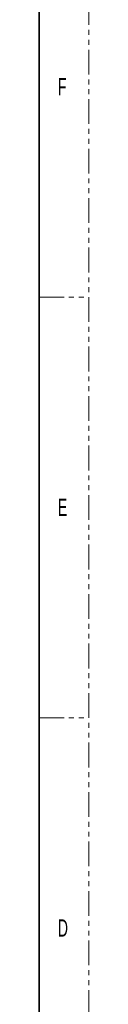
# Model space of a CAD drawing. Header units: millimetres. Extents: x 0 to 1118, y 0 to 864.
# Tile 84 of 85: x 1105 to 1118, y 358 to 611. Entities that reach past the tile are written whole.
import ezdxf

# ---------------------------------------------------------------- set-up
doc = ezdxf.new("R2010")
doc.units = ezdxf.units.MM
doc.linetypes.add('PHANTOM', pattern=[12.7, 6.35, -1.27, 1.27, -1.27, 1.27, -1.27])
doc.styles.add('SLDTEXTSTYLE1', font='TXT', dxfattribs={"width": 0.6})

msp = doc.modelspace()

# ---------------------------------------------------------------- linework, layer by layer
at = {"color": 7, "linetype": 'PHANTOM', "lineweight": 18}
for p, q in [((1117.6, 0), (1117.6, 863.6)), ((1104.9, 539.75), (1117.6, 539.75)), ((1104.9, 431.8), (1117.6, 431.8))]:
    msp.add_line(p, q, dxfattribs=at)
at = {"color": 7, "linetype": 'Continuous', "lineweight": 35}
msp.add_line((1104.9, 838.2), (1104.9, 25.4), dxfattribs=at)

# ---------------------------------------------------------------- texts
at = {"color": 7, "linetype": 'Continuous', "lineweight": 0, "char_height": 4.445, "attachment_point": 1, "style": 'SLDTEXTSTYLE1'}
for s, insert in [('F', (1109.694, 595.998)), ('E', (1109.694, 488.048)), ('D', (1109.694, 380.098))]:
    msp.add_mtext(s, dxfattribs=dict(at, insert=insert))

doc.saveas('drawing.dxf')
